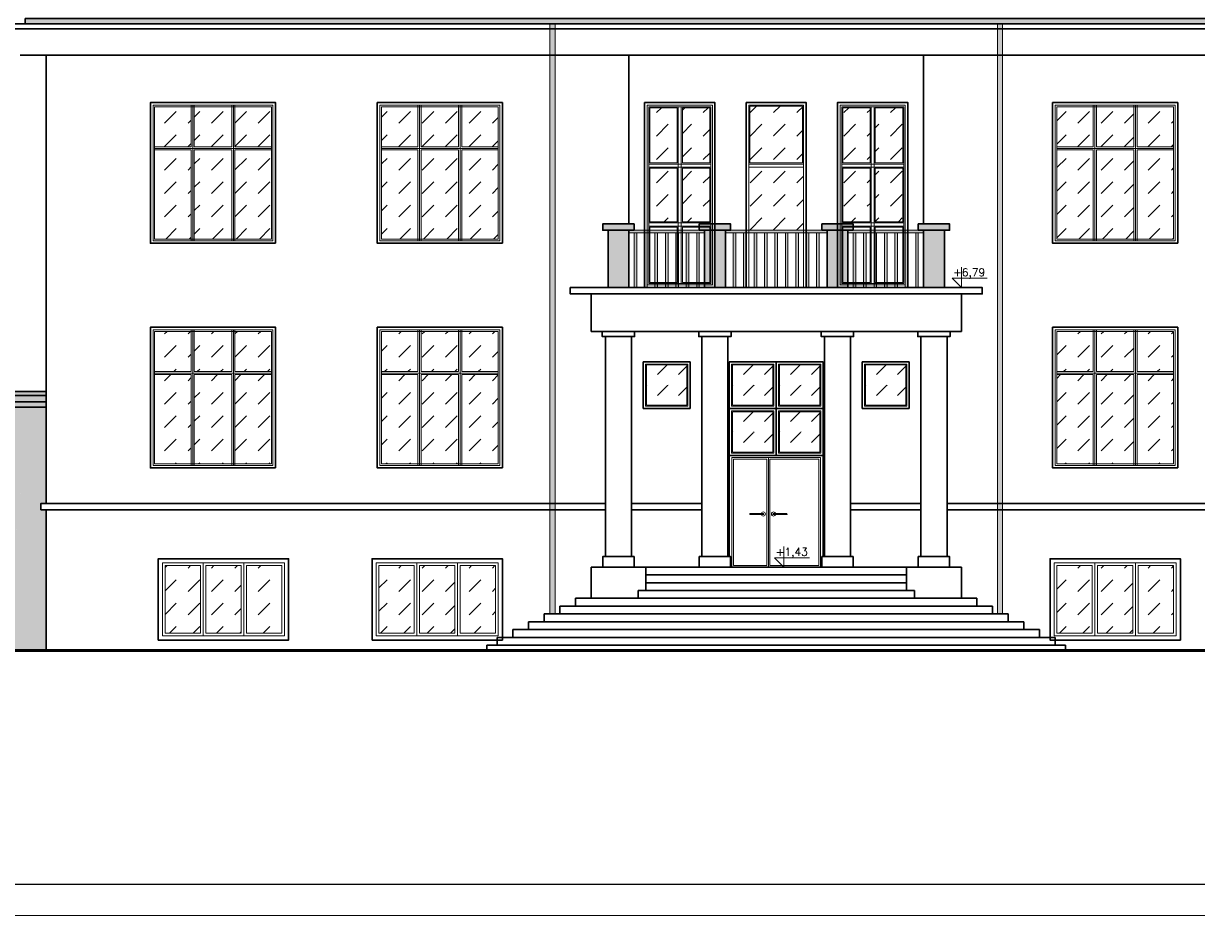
# Model space of a CAD drawing. Header units: millimetres. Extents: x 26456 to 42202, y 436 to 12316.
# Tile 30 of 36: x 35650 to 37900, y 9321 to 11058. Entities that reach past the tile are written whole.
import ezdxf

# ---------------------------------------------------------------- set-up
doc = ezdxf.new("R2010")
doc.units = ezdxf.units.MM
for name, color, linetype, lineweight in [('Blacharka', 122, 'Continuous', 15), ('G-ANNO-TTLB', 6, 'Continuous', 9), ('G-ANNO-TTLB-MEDM', 33, 'Continuous', 25), ('Stolarka okienna', 140, 'Continuous', 15), ('Teren', 26, 'Continuous', 50), ('Wypełnienie ścian', 22, 'Continuous', 9), ('Ściany', 22, 'Continuous', 30)]:
    doc.layers.add(name, color=color, linetype=linetype, lineweight=lineweight)
doc.styles.get("Standard").update_dxf_attribs({"font": 'arial.ttf'})

# ---------------------------------------------------------------- blocks, each defined once
blk = doc.blocks.new('Okno piwnica 250x156 p.90')
at = {"true_color": 0x000000}
h = blk.add_hatch(dxfattribs=at)
h.set_pattern_fill('DASH', color=18, scale=10, angle=45)
h.paths.add_polyline_path([(15694.3, 4789), (15626.3, 4789), (15626.3, 4659), (15694.3, 4659)])
h.paths.add_polyline_path([(15772.3, 4789), (15704.3, 4789), (15704.3, 4659), (15772.3, 4659)])
h.paths.add_polyline_path([(15850.3, 4789), (15782.3, 4789), (15782.3, 4659), (15850.3, 4659)])
at = {"layer": 'Stolarka okienna'}
for points in [[(15613.3, 4802), (15863.3, 4802), (15863.3, 4646), (15613.3, 4646), (15613.3, 4802)], [(15621.3, 4794), (15699.3, 4794), (15699.3, 4654)], [(15621.3, 4794), (15699.3, 4794), (15699.3, 4654), (15621.3, 4654), (15621.3, 4794)], [(15699.3, 4794), (15777.3, 4794), (15777.3, 4654), (15699.3, 4654), (15699.3, 4794)], [(15855.3, 4794), (15777.3, 4794), (15777.3, 4654)], [(15777.3, 4794), (15777.3, 4654), (15855.3, 4654), (15855.3, 4794), (15777.3, 4794)]]:
    blk.add_lwpolyline(points, dxfattribs=at)
for points in [[(15621.3, 4794), (15855.3, 4794), (15855.3, 4654), (15621.3, 4654)], [(15626.3, 4789), (15694.3, 4789), (15694.3, 4659), (15626.3, 4659)], [(15704.3, 4789), (15772.3, 4789), (15772.3, 4659), (15704.3, 4659)], [(15782.3, 4789), (15782.3, 4659), (15850.3, 4659), (15850.3, 4789)]]:
    blk.add_lwpolyline(points, close=True, dxfattribs=at)
blk = doc.blocks.new('Okno parter 240x270  p.110')
at = {"true_color": 0x000000}
h = blk.add_hatch(dxfattribs=at)
h.set_pattern_fill('DASH', color=18, scale=10, angle=45)
h.paths.add_polyline_path([(15676.3, 5238), (15606.3, 5238), (15606.3, 5161), (15676.3, 5161)])
h.paths.add_polyline_path([(15754.3, 5238), (15682.3, 5238), (15682.3, 5161), (15754.3, 5161)])
h.paths.add_polyline_path([(15830.3, 5238), (15760.3, 5238), (15760.3, 5161), (15830.3, 5161)])
h.paths.add_polyline_path([(15676.3, 5155), (15606.3, 5155), (15606.3, 4984), (15676.3, 4984)])
h.paths.add_polyline_path([(15754.3, 5155), (15682.3, 5155), (15682.3, 4984), (15754.3, 4984)])
h.paths.add_polyline_path([(15830.3, 5155), (15760.3, 5155), (15760.3, 4984), (15830.3, 4984)])
at = {"layer": 'Stolarka okienna'}
for points in [[(15833.3, 4981), (15603.3, 4981), (15603.3, 5241), (15833.3, 5241)], [(15830.3, 4984), (15606.3, 4984), (15606.3, 5238), (15830.3, 5238)]]:
    blk.add_lwpolyline(points, close=True, dxfattribs=at)
for points in [[(15676.3, 5241), (15676.3, 5161)], [(15679.3, 5241), (15679.3, 4981)], [(15682.3, 5241), (15682.3, 5161)], [(15754.3, 5241), (15754.3, 5161)], [(15757.3, 5241), (15757.3, 4981)], [(15760.3, 5241), (15760.3, 5161)], [(15606.3, 5161), (15676.3, 5161)], [(15606.3, 5158), (15679.3, 5158)], [(15606.3, 5155), (15676.3, 5155)], [(15676.3, 5155), (15676.3, 4981)], [(15679.3, 5158), (15830.3, 5158)], [(15682.3, 5161), (15754.3, 5161)], [(15682.3, 5155), (15682.3, 4981)], [(15682.3, 5155), (15754.3, 5155)], [(15754.3, 5155), (15754.3, 4981)], [(15760.3, 5161), (15830.3, 5161)], [(15760.3, 5155), (15760.3, 4981)], [(15760.3, 5155), (15830.3, 5155)]]:
    blk.add_lwpolyline(points, dxfattribs=at)
at = {"layer": 'Ściany'}
blk.add_lwpolyline([(15838.3, 4976), (15598.3, 4976), (15598.3, 5246), (15838.3, 5246), (15838.3, 4976)], dxfattribs=at)

msp = doc.modelspace()

# ---------------------------------------------------------------- hatches: boundary and pattern name
at = {"layer": 'Blacharka', "true_color": 0xc7c8ca}
h = msp.add_hatch(color=9, dxfattribs=at)
h.dxf.hatch_style = 1
h.paths.add_polyline_path([(38533.9, 11066.9), (35653.9, 11066.9), (35653.9, 11056.9), (38533.9, 11056.9)])
h = msp.add_hatch(color=9, dxfattribs=at)
h.dxf.hatch_style = 1
h.paths.add_polyline_path([(36659.9, 11056.9), (36669.9, 11056.9), (36669.9, 9924.9), (36659.9, 9924.9)])
h = msp.add_hatch(color=9, dxfattribs=at)
h.dxf.hatch_style = 1
h.paths.add_polyline_path([(37527.9, 11056.9), (37517.9, 11056.9), (37517.9, 9924.9), (37527.9, 9924.9)])
at = {"layer": 'Blacharka', "true_color": 0xffffff}
h = msp.add_hatch(color=7, dxfattribs=at)
h.dxf.hatch_style = 1
h.paths.add_polyline_path([(36821.4, 10672.9), (36811.4, 10672.9), (36761.4, 10672.9), (36761.4, 10660.9), (36771.4, 10660.9), (36811.4, 10660.9), (36821.4, 10660.9)])
h.paths.add_polyline_path([(37006.4, 10672.9), (36996.4, 10672.9), (36946.4, 10672.9), (36946.4, 10660.9), (36996.4, 10660.9), (37006.4, 10660.9)])
h.paths.add_polyline_path([(37241.4, 10672.9), (37181.4, 10672.9), (37181.4, 10660.9), (37191.4, 10660.9), (37241.4, 10660.9)])
h.paths.add_polyline_path([(37426.4, 10672.9), (37416.4, 10672.9), (37366.4, 10672.9), (37366.4, 10660.9), (37376.4, 10660.9), (37416.4, 10660.9), (37426.4, 10660.9)])
h = msp.add_hatch(color=7, dxfattribs=at)
h.dxf.hatch_style = 1
h.paths.add_polyline_path([(36811.4, 10635.9), (36771.4, 10635.9), (36771.4, 10550.9), (36811.4, 10550.9)])
h.paths.add_polyline_path([(36811.4, 10660.9), (36771.4, 10660.9), (36771.4, 10635.9), (36811.4, 10635.9)])
h.paths.add_polyline_path([(37416.4, 10635.9), (37376.4, 10635.9), (37376.4, 10550.9), (37416.4, 10550.9)])
h.paths.add_polyline_path([(37416.4, 10660.9), (37376.4, 10660.9), (37376.4, 10635.9), (37416.4, 10635.9)])
h = msp.add_hatch(color=7, dxfattribs=at)
h.dxf.hatch_style = 1
h.paths.add_polyline_path([(36996.4, 10635.9), (36956.4, 10635.9), (36956.4, 10550.9), (36996.4, 10550.9)])
h.paths.add_polyline_path([(36996.4, 10660.9), (36956.4, 10660.9), (36956.4, 10635.9), (36996.4, 10635.9)])
h = msp.add_hatch(color=7, dxfattribs=at)
h.dxf.hatch_style = 1
h.paths.add_polyline_path([(37231.4, 10635.9), (37191.4, 10635.9), (37191.4, 10550.9), (37231.4, 10550.9)])
h.paths.add_polyline_path([(37231.4, 10660.9), (37191.4, 10660.9), (37191.4, 10635.9), (37231.4, 10635.9)])
at = {"layer": 'Wypełnienie ścian', "true_color": 0x000000}
h = msp.add_hatch(dxfattribs=at)
h.set_pattern_fill('DASH', color=18, scale=10, angle=45)
h.set_pattern_definition([(45, (20295.64, 5228.904), (4e-15, 44.90128), [31.75, -31.75])])
h.paths.add_polyline_path([(36903.9, 10895.9), (36851.4, 10895.9), (36851.4, 10789.9), (36903.9, 10789.9)])
h.paths.add_polyline_path([(36966.4, 10895.9), (36913.9, 10895.9), (36913.9, 10789.9), (36966.4, 10789.9)])
h.paths.add_polyline_path([(36966.4, 10779.9), (36913.9, 10779.9), (36913.9, 10676.9), (36966.4, 10676.9)])
h.paths.add_polyline_path([(36903.9, 10779.9), (36851.4, 10779.9), (36851.4, 10676.9), (36903.9, 10676.9)])
h.paths.add_polyline_path([(37088.9, 10898.9), (37043.4, 10898.9), (37043.4, 10789.9), (37088.9, 10789.9)])
h.paths.add_polyline_path([(37099.9, 10778.9), (37041.4, 10778.9), (37041.4, 10660.9), (37099.9, 10660.9)])
h.paths.add_polyline_path([(37273.9, 10895.9), (37221.4, 10895.9), (37221.4, 10789.9), (37273.9, 10789.9)])
h.paths.add_polyline_path([(37336.4, 10895.9), (37283.9, 10895.9), (37283.9, 10789.9), (37336.4, 10789.9)])
h.paths.add_polyline_path([(37336.4, 10779.9), (37283.9, 10779.9), (37283.9, 10676.9), (37336.4, 10676.9)])
h.paths.add_polyline_path([(37273.9, 10779.9), (37221.4, 10779.9), (37221.4, 10676.9), (37273.9, 10676.9)])
h.paths.add_polyline_path([(37146.4, 10789.9), (37146.4, 10898.9), (37088.8, 10898.9), (37088.8, 10789.9)])
h.paths.add_polyline_path([(37146.4, 10660.9), (37146.4, 10778.9), (37099.9, 10778.9), (37099.9, 10660.9)])
at = {"layer": 'Wypełnienie ścian', "true_color": 0x636466}
h = msp.add_hatch(color=251, dxfattribs=at)
h.dxf.hatch_style = 1
h.paths.add_polyline_path([(36956.4, 10660.9), (36811.4, 10660.9), (36811.4, 10655.9), (36821.4, 10655.9), (36821.4, 10550.9), (36826.4, 10550.9), (36826.4, 10655.9), (36841.4, 10655.9), (36841.4, 10550.9), (36846.4, 10550.9), (36846.4, 10655.9), (36861.4, 10655.9), (36861.4, 10550.9), (36866.4, 10550.9), (36866.4, 10655.9), (36881.4, 10655.9), (36881.4, 10550.9), (36886.4, 10550.9), (36886.4, 10655.9), (36901.4, 10655.9), (36901.4, 10550.9), (36906.4, 10550.9), (36906.4, 10655.9), (36921.4, 10655.9), (36921.4, 10550.9), (36926.4, 10550.9), (36926.4, 10655.9), (36941.4, 10655.9), (36941.4, 10550.9), (36946.4, 10550.9), (36946.4, 10655.9), (36956.4, 10655.9)])
h = msp.add_hatch(color=251, dxfattribs=at)
h.dxf.hatch_style = 1
h.paths.add_polyline_path([(37191.4, 10660.9), (36996.4, 10660.9), (36996.4, 10655.9), (37011.4, 10655.9), (37011.4, 10550.9), (37016.4, 10550.9), (37016.4, 10655.9), (37031.4, 10655.9), (37031.4, 10550.9), (37036.4, 10550.9), (37036.4, 10655.9), (37051.4, 10655.9), (37051.4, 10550.9), (37056.4, 10550.9), (37056.4, 10655.9), (37071.4, 10655.9), (37071.4, 10550.9), (37076.4, 10550.9), (37076.4, 10655.9), (37091.4, 10655.9), (37091.4, 10550.9), (37096.4, 10550.9), (37096.4, 10655.9), (37111.4, 10655.9), (37111.4, 10550.9), (37116.4, 10550.9), (37116.4, 10655.9), (37131.4, 10655.9), (37131.4, 10550.9), (37136.4, 10550.9), (37136.4, 10655.9), (37151.4, 10655.9), (37151.4, 10550.9), (37156.4, 10550.9), (37156.4, 10655.9), (37191.4, 10655.9)])
h = msp.add_hatch(color=251, dxfattribs=at)
h.dxf.hatch_style = 1
h.paths.add_polyline_path([(37176.4, 10655.9), (37171.4, 10655.9), (37171.4, 10550.9), (37176.4, 10550.9)])
h = msp.add_hatch(color=251, dxfattribs=at)
h.dxf.hatch_style = 1
h.paths.add_polyline_path([(37376.4, 10660.9), (37231.4, 10660.9), (37231.4, 10655.9), (37241.4, 10655.9), (37241.4, 10550.9), (37246.4, 10550.9), (37246.4, 10655.9), (37261.4, 10655.9), (37261.4, 10550.9), (37266.4, 10550.9), (37266.4, 10655.9), (37281.4, 10655.9), (37281.4, 10550.9), (37286.4, 10550.9), (37286.4, 10655.9), (37301.4, 10655.9), (37301.4, 10550.9), (37306.4, 10550.9), (37306.4, 10655.9), (37321.4, 10655.9), (37321.4, 10550.9), (37326.4, 10550.9), (37326.4, 10655.9), (37341.4, 10655.9), (37341.4, 10550.9), (37346.4, 10550.9), (37346.4, 10655.9), (37361.4, 10655.9), (37361.4, 10550.9), (37366.4, 10550.9), (37366.4, 10655.9), (37376.4, 10655.9)])
at = {"layer": 'Wypełnienie ścian', "true_color": 0x000000}
h = msp.add_hatch(dxfattribs=at)
h.set_pattern_fill('DASH', color=18, scale=9, angle=45)
h.set_pattern_definition([(45, (21954.468, 5736.899), (3e-15, 40.41115), [28.575, -28.575])])
h.paths.add_polyline_path([(36885.4, 10402.5), (36845.2, 10402.5), (36845.2, 10362), (36885.4, 10362)])
h.paths.add_polyline_path([(36922.6, 10402.5), (36885.7, 10402.5), (36885.7, 10362), (36922.6, 10362)])
h.paths.add_polyline_path([(36922.6, 10362), (36885.7, 10362), (36885.7, 10325.1), (36922.6, 10325.1)])
h.paths.add_polyline_path([(36885.7, 10362), (36845.2, 10362), (36845.2, 10325.1), (36885.7, 10325.1)])
h = msp.add_hatch(dxfattribs=at)
h.set_pattern_fill('DASH', color=18, scale=9, angle=45)
h.set_pattern_definition([(45, (22119.468, 5736.899), (3e-15, 40.41115), [28.575, -28.575])])
h.paths.add_polyline_path([(37050.4, 10402.5), (37010.2, 10402.5), (37010.2, 10362), (37050.4, 10362)])
h.paths.add_polyline_path([(37087.6, 10402.5), (37050.7, 10402.5), (37050.7, 10362), (37087.6, 10362)])
h.paths.add_polyline_path([(37087.6, 10362), (37050.7, 10362), (37050.7, 10325.1), (37087.6, 10325.1)])
h.paths.add_polyline_path([(37050.7, 10362), (37010.2, 10362), (37010.2, 10325.1), (37050.7, 10325.1)])
h = msp.add_hatch(dxfattribs=at)
h.set_pattern_fill('DASH', color=18, scale=9, angle=45)
h.set_pattern_definition([(45, (22209.468, 5736.899), (3e-15, 40.41115), [28.575, -28.575])])
h.paths.add_polyline_path([(37140.4, 10402.5), (37100.2, 10402.5), (37100.2, 10362), (37140.4, 10362)])
h.paths.add_polyline_path([(37177.6, 10402.5), (37140.7, 10402.5), (37140.7, 10362), (37177.6, 10362)])
h.paths.add_polyline_path([(37177.6, 10362), (37140.7, 10362), (37140.7, 10325.1), (37177.6, 10325.1)])
h.paths.add_polyline_path([(37140.7, 10362), (37100.2, 10362), (37100.2, 10325.1), (37140.7, 10325.1)])
h = msp.add_hatch(dxfattribs=at)
h.set_pattern_fill('DASH', color=18, scale=9, angle=45)
h.set_pattern_definition([(45, (22374.468, 5736.899), (3e-15, 40.41115), [28.575, -28.575])])
h.paths.add_polyline_path([(37305.4, 10402.5), (37265.2, 10402.5), (37265.2, 10362), (37305.4, 10362)])
h.paths.add_polyline_path([(37342.6, 10402.5), (37305.7, 10402.5), (37305.7, 10362), (37342.6, 10362)])
h.paths.add_polyline_path([(37342.6, 10362), (37305.7, 10362), (37305.7, 10325.1), (37342.6, 10325.1)])
h.paths.add_polyline_path([(37305.7, 10362), (37265.2, 10362), (37265.2, 10325.1), (37305.7, 10325.1)])
at = {"layer": 'Wypełnienie ścian', "true_color": 0xc7c8ca}
h = msp.add_hatch(color=9, dxfattribs=at)
h.dxf.hatch_style = 1
h.paths.add_polyline_path([(35693.9, 10321.7), (35546.6, 10321.7), (35546.6, 10212, -0.241932), (35646.9, 10152.7), (35621.5, 10136.7, -0.138811), (35636.5, 10085.7), (35636.5, 9854.9), (35693.9, 9854.9), (35693.9, 10124.9), (35683.9, 10124.9), (35683.9, 10136.9), (35693.9, 10136.9)])
h.paths.add_polyline_path([(35693.9, 10331.7), (35546.6, 10331.7), (35546.6, 10321.7), (35693.9, 10321.7)])
h.paths.add_polyline_path([(35693.9, 10343.7), (35546.6, 10343.7), (35546.6, 10331.7), (35693.9, 10331.7)])
h.paths.add_polyline_path([(35693.9, 10351.7), (35546.6, 10351.7), (35546.6, 10343.7), (35693.9, 10343.7)])
h.paths.add_polyline_path([(35636.5, 10085.7, 0.388719), (35546.6, 10181.9), (35546.6, 10166.8, -0.385033), (35621.5, 10085.4), (35546.6, 10085.4), (35546.6, 9854.9), (35636.5, 9854.9)], flags=17)
h.paths.add_polyline_path([(35646.9, 10152.7, 0.03153), (35637.5, 10165.7), (35614.3, 10146.6, -0.03153), (35621.5, 10136.7)], flags=17)
h.paths.add_polyline_path([(35637.5, 10165.7, 0.03153), (35626.5, 10177.4), (35605.9, 10155.6, -0.03153), (35614.3, 10146.6)], flags=17)
h.paths.add_polyline_path([(35626.5, 10177.4, 0.03153), (35614.2, 10187.7), (35596.5, 10163.5, -0.03153), (35605.9, 10155.6)], flags=17)
h.paths.add_polyline_path([(35614.2, 10187.7, 0.03153), (35600.6, 10196.3), (35586.1, 10170.1, -0.03153), (35596.5, 10163.5)], flags=17)
h.paths.add_polyline_path([(35586.1, 10203.2, 0.03153), (35570.8, 10208.2), (35563.3, 10179.1, -0.03153), (35575, 10175.3)], flags=17)
h.paths.add_polyline_path([(35570.8, 10208.2, 0.03153), (35555, 10211.2), (35551.3, 10181.4, -0.03153), (35563.3, 10179.1)], flags=17)
h.paths.add_polyline_path([(35555, 10211.2, 0.016737), (35546.6, 10212), (35546.6, 10181.9, -0.012179), (35551.3, 10181.4)], flags=17)
h.paths.add_polyline_path([(35600.6, 10196.3, 0.03153), (35586.1, 10203.2), (35575, 10175.3, -0.03153), (35586.1, 10170.1)], flags=17)
at = {"layer": 'Wypełnienie ścian', "true_color": 0x000000}
h = msp.add_hatch(dxfattribs=at)
h.set_pattern_fill('DASH', color=18, scale=9, angle=45)
h.set_pattern_definition([(45, (22119.468, 5646.899), (3e-15, 40.41115), [28.575, -28.575])])
h.paths.add_polyline_path([(37050.4, 10312.5), (37010.2, 10312.5), (37010.2, 10272), (37050.4, 10272)])
h.paths.add_polyline_path([(37087.6, 10312.5), (37050.7, 10312.5), (37050.7, 10272), (37087.6, 10272)])
h.paths.add_polyline_path([(37087.6, 10272), (37050.7, 10272), (37050.7, 10235.1), (37087.6, 10235.1)])
h.paths.add_polyline_path([(37050.7, 10272), (37010.2, 10272), (37010.2, 10235.1), (37050.7, 10235.1)])
h = msp.add_hatch(dxfattribs=at)
h.set_pattern_fill('DASH', color=18, scale=9, angle=45)
h.set_pattern_definition([(45, (22209.468, 5646.899), (3e-15, 40.41115), [28.575, -28.575])])
h.paths.add_polyline_path([(37140.4, 10312.5), (37100.2, 10312.5), (37100.2, 10272), (37140.4, 10272)])
h.paths.add_polyline_path([(37177.6, 10312.5), (37140.7, 10312.5), (37140.7, 10272), (37177.6, 10272)])
h.paths.add_polyline_path([(37177.6, 10272), (37140.7, 10272), (37140.7, 10235.1), (37177.6, 10235.1)])
h.paths.add_polyline_path([(37140.7, 10272), (37100.2, 10272), (37100.2, 10235.1), (37140.7, 10235.1)])

# ---------------------------------------------------------------- linework, layer by layer
at = {"layer": 'Blacharka'}
msp.add_line((36901.4, 10655.9), (36906.4, 10655.9), dxfattribs=at)
for points in [[(36659.9, 11056.9), (36659.9, 9924.9)], [(36669.9, 11056.9), (36669.9, 9924.9)], [(37517.9, 11056.9), (37517.9, 9924.9)], [(37527.9, 11056.9), (37527.9, 9924.9)], [(36811.4, 10660.9), (36956.4, 10660.9)], [(36811.4, 10655.9), (36956.4, 10655.9)], [(36821.4, 10655.9), (36821.4, 10550.9)], [(36826.4, 10655.9), (36826.4, 10550.9)], [(36841.4, 10655.9), (36841.4, 10550.9)], [(36846.4, 10655.9), (36846.4, 10550.9)], [(36861.4, 10655.9), (36861.4, 10550.9)], [(36866.4, 10655.9), (36866.4, 10550.9)], [(36881.4, 10655.9), (36881.4, 10550.9)], [(36886.4, 10655.9), (36886.4, 10550.9)], [(36901.4, 10655.9), (36901.4, 10550.9)], [(36906.4, 10655.9), (36906.4, 10550.9)], [(36921.4, 10655.9), (36921.4, 10550.9)], [(36926.4, 10655.9), (36926.4, 10550.9)], [(36941.4, 10655.9), (36941.4, 10550.9)], [(36946.4, 10655.9), (36946.4, 10550.9)], [(36996.4, 10660.9), (37191.4, 10660.9)], [(36996.4, 10655.9), (37191.4, 10655.9)], [(37011.4, 10655.9), (37011.4, 10550.9)], [(37016.4, 10655.9), (37016.4, 10550.9)], [(37031.4, 10655.9), (37031.4, 10550.9)], [(37036.4, 10655.9), (37036.4, 10550.9)], [(37051.4, 10655.9), (37051.4, 10550.9)], [(37056.4, 10655.9), (37056.4, 10550.9)], [(37071.4, 10655.9), (37071.4, 10550.9)], [(37076.4, 10655.9), (37076.4, 10550.9)], [(37091.4, 10655.9), (37091.4, 10550.9)], [(37096.4, 10655.9), (37096.4, 10550.9)], [(37111.4, 10655.9), (37111.4, 10550.9)], [(37116.4, 10655.9), (37116.4, 10550.9)], [(37131.4, 10655.9), (37131.4, 10550.9)], [(37136.4, 10655.9), (37136.4, 10550.9)], [(37151.4, 10655.9), (37151.4, 10550.9)], [(37156.4, 10655.9), (37156.4, 10550.9)], [(37171.4, 10655.9), (37171.4, 10550.9)], [(37176.4, 10655.9), (37176.4, 10550.9)], [(37231.4, 10660.9), (37376.4, 10660.9)], [(37231.4, 10655.9), (37376.4, 10655.9)], [(37241.4, 10655.9), (37241.4, 10550.9)], [(37246.4, 10655.9), (37246.4, 10550.9)], [(37261.4, 10655.9), (37261.4, 10550.9)], [(37266.4, 10655.9), (37266.4, 10550.9)], [(37281.4, 10655.9), (37281.4, 10550.9)], [(37286.4, 10655.9), (37286.4, 10550.9)], [(37301.4, 10655.9), (37301.4, 10550.9)], [(37306.4, 10655.9), (37306.4, 10550.9)], [(37321.4, 10655.9), (37321.4, 10550.9)], [(37326.4, 10655.9), (37326.4, 10550.9)], [(37341.4, 10655.9), (37341.4, 10550.9)], [(37346.4, 10655.9), (37346.4, 10550.9)], [(37361.4, 10655.9), (37361.4, 10550.9)], [(37366.4, 10655.9), (37366.4, 10550.9)]]:
    msp.add_lwpolyline(points, dxfattribs=at)
at = {"layer": 'G-ANNO-TTLB'}
for points in [[(42202.1, 12316.5), (35202.1, 12316.5), (35202.1, 9346.5), (42202.1, 9346.5)], [(42202.1, 9346.5), (35202.1, 9346.5), (35202.1, 6376.5), (42202.1, 6376.5)]]:
    msp.add_lwpolyline(points, close=True, dxfattribs=at)
at = {"layer": 'G-ANNO-TTLB-MEDM'}
msp.add_lwpolyline([(42142.1, 12266.5), (35262.1, 12266.5), (35262.1, 9406.5), (42142.1, 9406.5)], close=True, dxfattribs=at)
at = {"layer": 'Stolarka okienna'}
for p, q in [((36911.9, 10897.9), (36911.9, 10784.9)), ((37281.9, 10897.9), (37281.9, 10784.9)), ((36849.4, 10787.9), (36968.4, 10787.9)), ((36849.4, 10781.9), (36968.4, 10781.9)), ((36911.9, 10784.9), (36911.9, 10671.9)), ((37041.4, 10781.9), (37090.9, 10781.9)), ((37041.4, 10550.9), (37041.4, 10781.9)), ((37096.9, 10781.9), (37146.4, 10781.9)), ((37146.4, 10781.9), (37146.4, 10550.9)), ((37219.4, 10787.9), (37338.4, 10787.9)), ((37219.4, 10781.9), (37338.4, 10781.9)), ((37281.9, 10784.9), (37281.9, 10671.9)), ((36849.4, 10674.9), (36968.4, 10674.9)), ((36849.4, 10668.9), (36968.4, 10668.9)), ((37219.4, 10674.9), (37338.4, 10674.9)), ((37219.4, 10668.9), (37338.4, 10668.9)), ((37448.9, 10550.9), (37448.9, 10590.1)), ((37090.9, 10550.9), (37021.4, 10550.9)), ((37166.4, 10550.9), (37096.9, 10550.9)), ((37448.9, 10550.9), (37431.1, 10568.7)), ((37431.1, 10568.7), (37498.2, 10568.7)), ((37108.6, 10014.9), (37090.8, 10032.7)), ((37090.8, 10032.7), (37157.9, 10032.7)), ((37108.6, 10014.9), (37108.6, 10054.1))]:
    msp.add_line(p, q, dxfattribs=at)
for points in [[(36563.9, 10640.9), (36333.9, 10640.9), (36333.9, 10900.9), (36563.9, 10900.9)], [(36846.4, 10555.9), (36846.4, 10900.9), (36971.4, 10900.9), (36971.4, 10555.9)], [(36849.4, 10558.9), (36849.4, 10897.9), (36968.4, 10897.9), (36968.4, 10558.9)], [(36903.9, 10895.9), (36851.4, 10895.9), (36851.4, 10789.9), (36903.9, 10789.9)], [(36966.4, 10895.9), (36913.9, 10895.9), (36913.9, 10789.9), (36966.4, 10789.9)], [(37041.4, 10900.9), (37146.4, 10900.9), (37146.4, 10550.9), (37041.4, 10550.9)], [(37216.4, 10555.9), (37216.4, 10900.9), (37341.4, 10900.9), (37341.4, 10555.9)], [(37219.4, 10558.9), (37219.4, 10897.9), (37338.4, 10897.9), (37338.4, 10558.9)], [(37273.9, 10895.9), (37221.4, 10895.9), (37221.4, 10789.9), (37273.9, 10789.9)], [(37336.4, 10895.9), (37283.9, 10895.9), (37283.9, 10789.9), (37336.4, 10789.9)], [(37858.9, 10640.9), (37858.9, 10900.9), (37628.9, 10900.9), (37628.9, 10640.9)], [(36903.9, 10779.9), (36851.4, 10779.9), (36851.4, 10676.9), (36903.9, 10676.9)], [(36966.4, 10779.9), (36913.9, 10779.9), (36913.9, 10676.9), (36966.4, 10676.9)], [(37273.9, 10779.9), (37221.4, 10779.9), (37221.4, 10676.9), (37273.9, 10676.9)], [(37336.4, 10779.9), (37283.9, 10779.9), (37283.9, 10676.9), (37336.4, 10676.9)], [(36903.9, 10666.9), (36851.4, 10666.9), (36851.4, 10560.9), (36903.9, 10560.9)], [(36966.4, 10666.9), (36913.9, 10666.9), (36913.9, 10560.9), (36966.4, 10560.9)], [(37273.9, 10666.9), (37221.4, 10666.9), (37221.4, 10560.9), (37273.9, 10560.9)], [(37336.4, 10666.9), (37283.9, 10666.9), (37283.9, 10560.9), (37336.4, 10560.9)], [(36563.9, 10209.9), (36333.9, 10209.9), (36333.9, 10469.9), (36563.9, 10469.9)], [(37858.9, 10209.9), (37858.9, 10469.9), (37628.9, 10469.9), (37628.9, 10209.9)], [(36843.4, 10404.3), (36924.4, 10404.3), (36924.4, 10323.3), (36843.4, 10323.3)], [(36845.2, 10402.5), (36922.6, 10402.5), (36922.6, 10325.1), (36845.2, 10325.1)], [(37008.4, 10404.3), (37089.4, 10404.3), (37089.4, 10323.3), (37008.4, 10323.3)], [(37010.2, 10402.5), (37087.6, 10402.5), (37087.6, 10325.1), (37010.2, 10325.1)], [(37098.4, 10404.3), (37179.4, 10404.3), (37179.4, 10323.3), (37098.4, 10323.3)], [(37100.2, 10402.5), (37177.6, 10402.5), (37177.6, 10325.1), (37100.2, 10325.1)], [(37344.4, 10404.3), (37263.4, 10404.3), (37263.4, 10323.3), (37344.4, 10323.3)], [(37342.6, 10402.5), (37265.2, 10402.5), (37265.2, 10325.1), (37342.6, 10325.1)], [(37008.4, 10314.3), (37089.4, 10314.3), (37089.4, 10233.3), (37008.4, 10233.3)], [(37010.2, 10312.5), (37087.6, 10312.5), (37087.6, 10235.1), (37010.2, 10235.1)], [(37098.4, 10314.3), (37179.4, 10314.3), (37179.4, 10233.3), (37098.4, 10233.3)], [(37100.2, 10312.5), (37177.6, 10312.5), (37177.6, 10235.1), (37100.2, 10235.1)], [(37008.9, 10224.9), (37178.9, 10224.9), (37178.9, 10014.9), (37008.9, 10014.9)]]:
    msp.add_lwpolyline(points, close=True, dxfattribs=at)
for points in [[(36905.9, 10897.9), (36849.4, 10897.9), (36849.4, 10787.9), (36905.9, 10787.9), (36905.9, 10897.9)], [(36905.9, 10897.9), (36905.9, 10558.9)], [(36911.9, 10897.9), (36911.9, 10558.9)], [(37041.4, 10787.9), (37041.4, 10900.9), (37146.4, 10900.9), (37146.4, 10787.9)], [(37088.9, 10789.9), (37043.4, 10789.9), (37043.4, 10898.9), (37088.9, 10898.9)], [(37088.9, 10898.9), (37144.4, 10898.9), (37144.4, 10789.9), (37088.9, 10789.9)], [(37275.9, 10897.9), (37219.4, 10897.9), (37219.4, 10787.9), (37275.9, 10787.9), (37275.9, 10897.9)], [(37275.9, 10897.9), (37275.9, 10558.9)], [(37281.9, 10897.9), (37281.9, 10558.9)], [(37041.4, 10787.9), (37146.4, 10787.9)], [(37041.4, 10781.9), (37146.4, 10781.9)], [(36838.9, 10408.8), (36928.9, 10408.8), (36928.9, 10318.8), (36838.9, 10318.8), (36838.9, 10408.8)], [(37003.9, 10408.8), (37093.9, 10408.8), (37093.9, 10318.8), (37003.9, 10318.8), (37003.9, 10408.8)], [(37093.9, 10408.8), (37183.9, 10408.8), (37183.9, 10318.8), (37093.9, 10318.8), (37093.9, 10408.8)], [(37348.9, 10408.8), (37258.9, 10408.8), (37258.9, 10318.8), (37348.9, 10318.8), (37348.9, 10408.8)], [(37003.9, 10318.8), (37093.9, 10318.8), (37093.9, 10228.8), (37003.9, 10228.8), (37003.9, 10318.8)], [(37093.9, 10318.8), (37183.9, 10318.8), (37183.9, 10228.8), (37093.9, 10228.8), (37093.9, 10318.8)], [(37003.9, 10034.9), (37003.9, 10279.9)], [(37078.9, 10224.9), (37008.9, 10224.9), (37008.9, 10014.9), (37078.9, 10014.9), (37078.9, 10224.9)], [(37075.9, 10224.9), (37008.9, 10224.9)], [(37078.9, 10224.9), (37011.9, 10224.9)], [(37011.9, 10221.9), (37011.9, 10017.9), (37075.9, 10017.9), (37075.9, 10221.9)], [(37011.9, 10144.9), (37011.9, 10221.9)], [(37075.9, 10221.9), (37011.9, 10221.9)], [(37078.9, 10014.9), (37078.9, 10224.9)], [(37078.9, 10224.9), (37178.9, 10224.9), (37178.9, 10014.9), (37078.9, 10014.9), (37078.9, 10224.9)], [(37078.9, 10224.9), (37178.9, 10224.9)], [(37175.9, 10221.9), (37175.9, 10017.9), (37081.9, 10017.9), (37081.9, 10221.9)], [(37081.9, 10221.9), (37175.9, 10221.9)], [(37011.9, 10144.9), (37011.9, 10017.9)], [(37069.1, 10117.6), (37044.1, 10117.6)], [(37069.1, 10116.6), (37044.1, 10116.6)], [(37069.1, 10115.6), (37044.1, 10115.6)], [(37088.7, 10117.6), (37113.7, 10117.6)], [(37088.7, 10116.6), (37113.7, 10116.6)], [(37088.7, 10115.6), (37113.7, 10115.6)], [(37183.9, 10014.9), (37003.9, 10014.9)]]:
    msp.add_lwpolyline(points, dxfattribs=at)
for centre, radius in [((37044.1, 10116.6), 1), ((37069.1, 10116.6), 4), ((37069.1, 10116.6), 1), ((37088.7, 10116.6), 4), ((37088.7, 10116.6), 1), ((37113.7, 10116.6), 1)]:
    msp.add_circle(centre, radius, dxfattribs=at)
at = {"layer": 'Teren'}
msp.add_lwpolyline([(35546.6, 9854.9), (40932.8, 9854.9)], dxfattribs=at)
at = {"layer": 'Ściany'}
for points in [[(38543.9, 11046.9), (38558.9, 11046.9), (38558.9, 11056.9), (35643.9, 11056.9), (35628.9, 11056.9), (35628.9, 11046.9), (35643.9, 11046.9)], [(35643.9, 11046.9), (38543.9, 11046.9)], [(38543.9, 11056.9), (35653.9, 11056.9), (35653.9, 11066.9), (38533.9, 11066.9), (38533.9, 11056.9)], [(35643.9, 10996.9), (38543.9, 10996.9)], [(35693.9, 10136.9), (35693.9, 10996.9)], [(36811.4, 10672.9), (36811.4, 10996.9)], [(37376.4, 10672.9), (37376.4, 10996.9)], [(36568.9, 10635.9), (36328.9, 10635.9), (36328.9, 10905.9), (36568.9, 10905.9), (36568.9, 10635.9)], [(36841.4, 10550.9), (36841.4, 10905.9), (36976.4, 10905.9), (36976.4, 10550.9), (36841.4, 10550.9)], [(37036.4, 10905.9), (37151.4, 10905.9), (37151.4, 10550.9), (37036.4, 10550.9), (37036.4, 10905.9)], [(37211.4, 10550.9), (37211.4, 10905.9), (37346.4, 10905.9), (37346.4, 10550.9), (37211.4, 10550.9)], [(37863.9, 10635.9), (37863.9, 10905.9), (37623.9, 10905.9), (37623.9, 10635.9), (37863.9, 10635.9)], [(36771.4, 10660.9), (36761.4, 10660.9), (36761.4, 10672.9), (36811.4, 10672.9), (36821.4, 10672.9), (36821.4, 10660.9), (36811.4, 10660.9)], [(36956.4, 10660.9), (36946.4, 10660.9), (36946.4, 10672.9), (36996.4, 10672.9), (37006.4, 10672.9), (37006.4, 10660.9), (36996.4, 10660.9)], [(37191.4, 10660.9), (37181.4, 10660.9), (37181.4, 10672.9), (37231.4, 10672.9), (37241.4, 10672.9), (37241.4, 10660.9), (37231.4, 10660.9)], [(37376.4, 10660.9), (37366.4, 10660.9), (37366.4, 10672.9), (37416.4, 10672.9), (37426.4, 10672.9), (37426.4, 10660.9), (37416.4, 10660.9)], [(36771.4, 10550.9), (36771.4, 10660.9)], [(36811.4, 10660.9), (36771.4, 10660.9)], [(36811.4, 10550.9), (36811.4, 10660.9)], [(36956.4, 10550.9), (36956.4, 10660.9)], [(36996.4, 10660.9), (36956.4, 10660.9)], [(36996.4, 10550.9), (36996.4, 10660.9)], [(37191.4, 10550.9), (37191.4, 10660.9)], [(37191.4, 10550.9), (37191.4, 10660.9)], [(37231.4, 10660.9), (37191.4, 10660.9)], [(37231.4, 10550.9), (37231.4, 10660.9)], [(37231.4, 10550.9), (37231.4, 10660.9)], [(37376.4, 10550.9), (37376.4, 10660.9)], [(37376.4, 10550.9), (37376.4, 10660.9)], [(37416.4, 10660.9), (37376.4, 10660.9)], [(37416.4, 10550.9), (37416.4, 10660.9)], [(36738.9, 10538.9), (36698.9, 10538.9), (36698.9, 10550.9), (37448.9, 10550.9), (37488.9, 10550.9), (37488.9, 10538.9), (36738.9, 10538.9)], [(36738.9, 10538.9), (36738.9, 10466.9)], [(36738.9, 10538.9), (37448.9, 10538.9)], [(37448.9, 10538.9), (37448.9, 10466.9)], [(36568.9, 10204.9), (36328.9, 10204.9), (36328.9, 10474.9), (36568.9, 10474.9), (36568.9, 10204.9)], [(36738.9, 10466.9), (37448.9, 10466.9)], [(36766.4, 10466.9), (36760.4, 10466.9), (36760.4, 10456.9), (36816.4, 10456.9), (36822.4, 10456.9), (36822.4, 10466.9), (36766.4, 10466.9)], [(36951.4, 10466.9), (36945.4, 10466.9), (36945.4, 10456.9), (37001.4, 10456.9), (37007.4, 10456.9), (37007.4, 10466.9), (36951.4, 10466.9)], [(37186.4, 10466.9), (37180.4, 10466.9), (37180.4, 10456.9), (37236.4, 10456.9), (37242.4, 10456.9), (37242.4, 10466.9), (37186.4, 10466.9)], [(37371.4, 10466.9), (37365.4, 10466.9), (37365.4, 10456.9), (37421.4, 10456.9), (37427.4, 10456.9), (37427.4, 10466.9), (37371.4, 10466.9)], [(37863.9, 10204.9), (37863.9, 10474.9), (37623.9, 10474.9), (37623.9, 10204.9), (37863.9, 10204.9)], [(36766.4, 10034.9), (36766.4, 10456.9)], [(36816.4, 10034.9), (36816.4, 10456.9)], [(36951.4, 10034.9), (36951.4, 10456.9)], [(37001.4, 10034.9), (37001.4, 10456.9)], [(37186.4, 10034.9), (37186.4, 10456.9)], [(37236.4, 10034.9), (37236.4, 10456.9)], [(37371.4, 10034.9), (37371.4, 10456.9)], [(37421.4, 10034.9), (37421.4, 10456.9)], [(36838.9, 10318.8), (36838.9, 10408.8)], [(36928.9, 10408.8), (36838.9, 10408.8)], [(36928.9, 10318.8), (36928.9, 10408.8)], [(37003.9, 10318.8), (37003.9, 10408.8)], [(37093.9, 10408.8), (37003.9, 10408.8)], [(37093.9, 10318.8), (37093.9, 10408.8)], [(37093.9, 10318.8), (37093.9, 10408.8)], [(37183.9, 10408.8), (37093.9, 10408.8)], [(37183.9, 10318.8), (37183.9, 10408.8)], [(37258.9, 10318.8), (37258.9, 10408.8)], [(37258.9, 10408.8), (37348.9, 10408.8)], [(37348.9, 10318.8), (37348.9, 10408.8)], [(35693.9, 10351.7), (35546.6, 10351.7)], [(35693.9, 10343.7), (35546.6, 10343.7)], [(35693.9, 10331.7), (35546.6, 10331.7)], [(35693.9, 10321.7), (35546.6, 10321.7)], [(36928.9, 10318.8), (36838.9, 10318.8)], [(37093.9, 10318.8), (37003.9, 10318.8)], [(37003.9, 10228.8), (37003.9, 10318.8)], [(37093.9, 10318.8), (37003.9, 10318.8)], [(37183.9, 10318.8), (37093.9, 10318.8)], [(37093.9, 10228.8), (37093.9, 10318.8)], [(37093.9, 10228.8), (37093.9, 10318.8)], [(37183.9, 10318.8), (37093.9, 10318.8)], [(37183.9, 10228.8), (37183.9, 10318.8)], [(37258.9, 10318.8), (37348.9, 10318.8)], [(37003.9, 10034.9), (37003.9, 10279.9)], [(37183.9, 10034.9), (37183.9, 10279.9)], [(37093.9, 10228.8), (37003.9, 10228.8)], [(37183.9, 10228.8), (37093.9, 10228.8)], [(35693.9, 10136.9), (35683.9, 10136.9), (35683.9, 10124.9), (35693.9, 10124.9)], [(35693.9, 10136.9), (36766.4, 10136.9)], [(35693.9, 9854.9), (35693.9, 10124.9)], [(35693.9, 10124.9), (36766.4, 10124.9)], [(36816.4, 10136.9), (36951.4, 10136.9)], [(36816.4, 10124.9), (36951.4, 10124.9)], [(37236.4, 10136.9), (37371.4, 10136.9)], [(37236.4, 10124.9), (37371.4, 10124.9)], [(37421.4, 10136.9), (38493.9, 10136.9)], [(37421.4, 10124.9), (38493.9, 10124.9)], [(36821.4, 10014.9), (36761.4, 10014.9), (36761.4, 10034.9), (36766.4, 10034.9)], [(36766.4, 10034.9), (36816.4, 10034.9), (36821.4, 10034.9), (36821.4, 10014.9)], [(37006.4, 10014.9), (37006.4, 10034.9), (36946.4, 10034.9), (36946.4, 10014.9), (37006.4, 10014.9)], [(37241.4, 10014.9), (37241.4, 10034.9), (37181.4, 10034.9), (37181.4, 10014.9), (37241.4, 10014.9)], [(37426.4, 10014.9), (37366.4, 10014.9), (37366.4, 10034.9), (37371.4, 10034.9)], [(37426.4, 10014.9), (37426.4, 10034.9), (37366.4, 10034.9), (37366.4, 10014.9), (37426.4, 10014.9)], [(37371.4, 10034.9), (37421.4, 10034.9), (37426.4, 10034.9), (37426.4, 10014.9)], [(35908.9, 9874.9), (35908.9, 10030.9), (36158.9, 10030.9), (36158.9, 9874.9), (35908.9, 9874.9)], [(36318.9, 9874.9), (36318.9, 10030.9), (36568.9, 10030.9), (36568.9, 9874.9), (36318.9, 9874.9)], [(36738.9, 10014.9), (37448.9, 10014.9)], [(36738.9, 10014.9), (36738.9, 9954.9)], [(36843.9, 10014.9), (36738.9, 10014.9)], [(36933.9, 10014.9), (36833.9, 10014.9)], [(36843.9, 10014.9), (37343.9, 10014.9)], [(36843.9, 9969.9), (36843.9, 10014.9)], [(37006.4, 10014.9), (37181.4, 10014.9)], [(37343.9, 9969.9), (37343.9, 10014.9)], [(37448.9, 10014.9), (37343.9, 10014.9)], [(37448.9, 10014.9), (37448.9, 9954.9)], [(37868.9, 9874.9), (37868.9, 10030.9), (37618.9, 10030.9), (37618.9, 9874.9), (37868.9, 9874.9)], [(36843.9, 9999.9), (37343.9, 9999.9)], [(36828.9, 9969.9), (37358.9, 9969.9)], [(36828.9, 9969.9), (36828.9, 9954.9)], [(36843.9, 9984.9), (37343.9, 9984.9)], [(37358.9, 9969.9), (37358.9, 9954.9)], [(36708.9, 9954.9), (37478.9, 9954.9)], [(36708.9, 9954.9), (37478.9, 9954.9)], [(36708.9, 9954.9), (36708.9, 9939.9)], [(37478.9, 9954.9), (37478.9, 9939.9)], [(36648.9, 9924.9), (37538.9, 9924.9)], [(36648.9, 9924.9), (36648.9, 9909.9)], [(36678.9, 9939.9), (37508.9, 9939.9)], [(36678.9, 9939.9), (36678.9, 9924.9)], [(37508.9, 9939.9), (37508.9, 9924.9)], [(37538.9, 9924.9), (37538.9, 9909.9)], [(36618.9, 9909.9), (37568.9, 9909.9)], [(36618.9, 9909.9), (36618.9, 9894.9)], [(37568.9, 9909.9), (37568.9, 9894.9)], [(36558.9, 9879.9), (37628.9, 9879.9)], [(36558.9, 9879.9), (36558.9, 9864.9)], [(36588.9, 9894.9), (37598.9, 9894.9)], [(36588.9, 9894.9), (36588.9, 9879.9)], [(37598.9, 9894.9), (37598.9, 9879.9)], [(37628.9, 9879.9), (37628.9, 9864.9)], [(35693.9, 9854.9), (35546.6, 9854.9)], [(36538.9, 9864.9), (37648.9, 9864.9)], [(36538.9, 9864.9), (36538.9, 9854.9)], [(37648.9, 9864.9), (37648.9, 9854.9)]]:
    msp.add_lwpolyline(points, dxfattribs=at)

# ---------------------------------------------------------------- block references
at = {"layer": 'Stolarka okienna'}
for name, p in [('Okno parter 240x270  p.110', (20295.6, 5659.9)), ('Okno parter 240x270  p.110', (20730.6, 5659.9)), ('Okno parter 240x270  p.110', (22025.6, 5659.9)), ('Okno parter 240x270  p.110', (20295.6, 5228.9)), ('Okno parter 240x270  p.110', (20730.6, 5228.9)), ('Okno parter 240x270  p.110', (22025.6, 5228.9)), ('Okno piwnica 250x156 p.90', (20295.6, 5228.9)), ('Okno piwnica 250x156 p.90', (20705.6, 5228.9)), ('Okno piwnica 250x156 p.90', (22005.6, 5228.9))]:
    msp.add_blockref(name, p, dxfattribs=at)

# ---------------------------------------------------------------- texts
at = {"layer": 'Stolarka okienna', "char_height": 15, "attachment_point": 1}
for s, insert in [('{\\Fsimplex|c238;+6,79}', (37433.1, 10587.5)), ('{\\Fsimplex|c238;+1,43}', (37092.8, 10051.5))]:
    msp.add_mtext(s, dxfattribs=dict(at, insert=insert))

doc.saveas('drawing.dxf')
